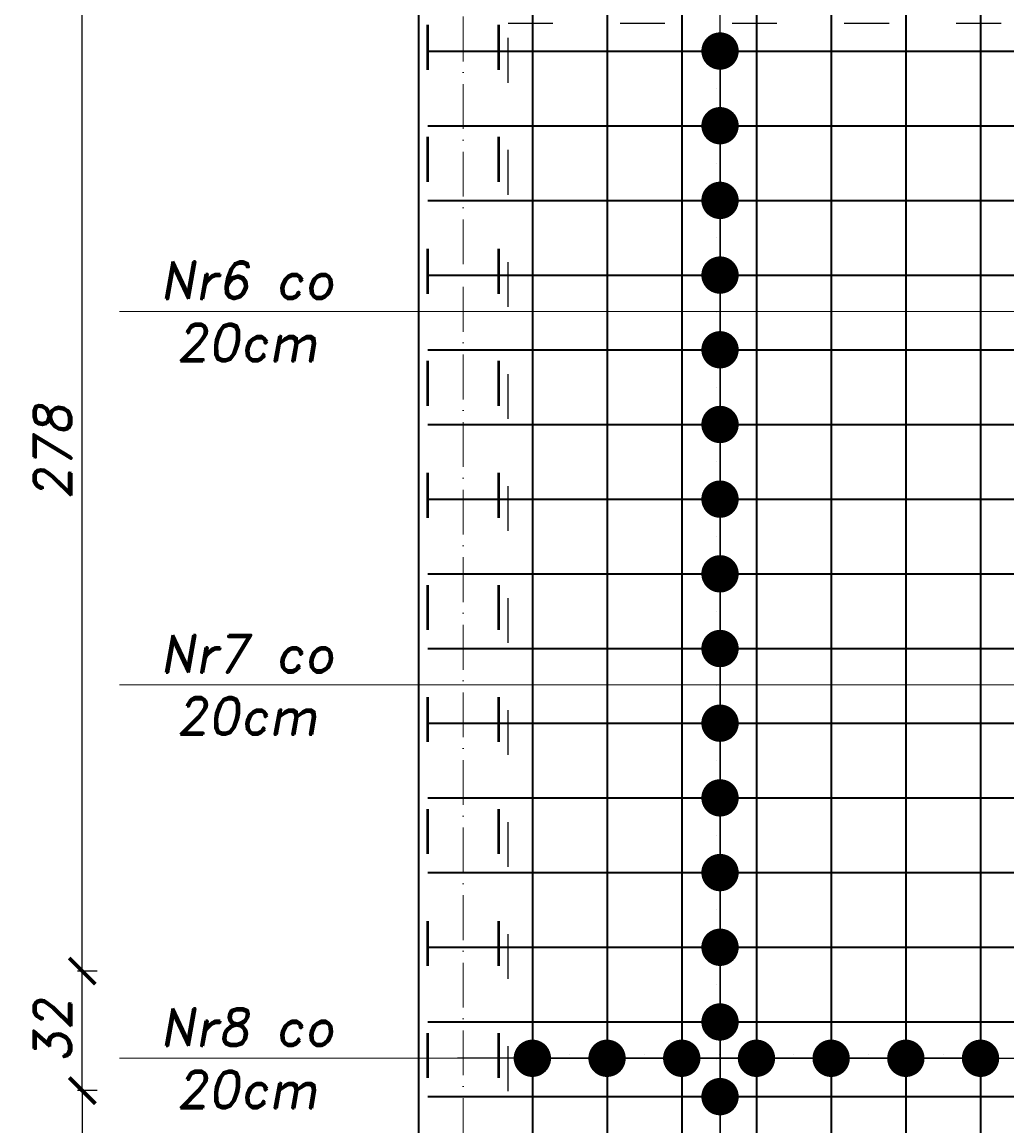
# Model space of a CAD drawing. Header units: millimetres. Extents: x 300938 to 312016, y 11971 to 20881.
# Tile 116 of 239: x 306532 to 306796, y 17192 to 17487. Entities that reach past the tile are written whole.
import ezdxf

# ---------------------------------------------------------------- set-up
doc = ezdxf.new("R2010")
doc.units = ezdxf.units.MM
doc.linetypes.add('ACAD_ISO03W100', pattern=[30, 12, -18])
doc.linetypes.add('ACAD_ISO10W100', pattern=[18, 12, -3, 0, -3])
for name, color, linetype, lineweight in [('konstrukcja', 3, 'Continuous', 35), ('konstrukcja wymiary', 1, 'Continuous', 13), ('opisy', 2, 'Continuous', 18), ('osie', 5, 'ACAD_ISO10W100', 13), ('zbrojenie', 4, 'Continuous', 50), ('zbrojenie płyty', 141, 'Continuous', 35)]:
    doc.layers.add(name, color=color, linetype=linetype, lineweight=lineweight)
doc.layers.add('przerywane', color=6, linetype='ACAD_ISO03W100')
doc.styles.add('KONSTRUKCJA', font='romand.shx', dxfattribs={"oblique": 10})
doc.styles.get("Standard").update_dxf_attribs({"font": 'romand.shx', "oblique": 10})
doc.dimstyles.new('150', dxfattribs={"dimtxt": 10, "dimasz": 7, "dimexe": 1.25, "dimexo": 0.625, "dimgap": 3, "dimtad": 1, "dimdec": 0, "dimrnd": 0.5, "dimtxsty": 'KONSTRUKCJA', "dimblk": 'ARCHTICK', "dimcen": 2.5, "dimadec": 0, "dimazin": 0, "dimtfac": 1, "dimtdec": 0, "dimtix": 1, "dimtmove": 0, "dimatfit": 3, "dimfxl": 4, "dimfxlon": 1, "dimarcsym": 0})
doc.dimstyles.new('kropki', dxfattribs={"dimtxt": 0.001, "dimasz": 10, "dimexe": 1.25, "dimexo": 0.625, "dimgap": 1, "dimtad": 1, "dimtxsty": 'Standard', "dimblk": 'DOT', "dimcen": 2.5, "dimadec": 0, "dimazin": 0, "dimtfac": 1, "dimtmove": 0, "dimatfit": 3, "dimfxl": 1, "dimfxlon": 1, "dimarcsym": 0})

# ---------------------------------------------------------------- blocks, each defined once
blk = doc.blocks.new('_ArchTick')
at = {"color": 0, "linetype": 'ByBlock', "lineweight": 13, "const_width": 0.15}
blk.add_lwpolyline([(-0.5, -0.5), (0.5, 0.5)], dxfattribs=at)
blk = doc.blocks.new('*D1275')
at = {"layer": 'Defpoints', "color": 0, "transparency": 16777216}
for p in [(307580.44, 17201.32), (306548.44, 16613.22), (306662.44, 16613.22)]:
    blk.add_point(p, dxfattribs=at)
at = {"layer": 'konstrukcja wymiary', "color": 0, "lineweight": -2, "transparency": 16777216}
for p, q in [((306552.44, 17201.32), (306547.19, 17201.32)), ((306548.44, 17201.32), (306548.44, 16613.22)), ((306552.44, 16613.22), (306547.19, 16613.22))]:
    blk.add_line(p, q, dxfattribs=at)
at = {"layer": 'konstrukcja wymiary', "color": 0, "lineweight": -2, "transparency": 16777216, "xscale": 7, "yscale": 7, "zscale": 7}
for p, rotation in [((306548.44, 17201.32), 90), ((306548.44, 16613.22), 270)]:
    blk.add_blockref('_ArchTick', p, dxfattribs=dict(at, rotation=rotation))
at = {"layer": 'konstrukcja wymiary', "color": 0, "transparency": 16777216, "insert": (306540.44, 16907.27), "char_height": 10, "attachment_point": 5, "rotation": 90, "style": 'KONSTRUKCJA'}
blk.add_mtext('588', dxfattribs=at)
blk = doc.blocks.new('*D1278')
at = {"layer": 'Defpoints', "color": 0, "transparency": 16777216}
for p in [(306638.44, 17499.22), (306518.44, 16919.22), (306638.44, 16919.22)]:
    blk.add_point(p, dxfattribs=at)
at = {"layer": 'konstrukcja wymiary', "color": 0, "lineweight": -2, "transparency": 16777216}
for p, q in [((306522.44, 17499.22), (306517.19, 17499.22)), ((306518.44, 17499.22), (306518.44, 16919.22)), ((306522.44, 16919.22), (306517.19, 16919.22))]:
    blk.add_line(p, q, dxfattribs=at)
at = {"layer": 'konstrukcja wymiary', "color": 0, "lineweight": -2, "transparency": 16777216, "xscale": 7, "yscale": 7, "zscale": 7}
for p, rotation in [((306518.44, 17499.22), 90), ((306518.44, 16919.22), 270)]:
    blk.add_blockref('_ArchTick', p, dxfattribs=dict(at, rotation=rotation))
at = {"layer": 'konstrukcja wymiary', "color": 0, "transparency": 16777216, "insert": (306510.44, 17209.22), "char_height": 10, "attachment_point": 5, "rotation": 90, "style": 'KONSTRUKCJA'}
blk.add_mtext('580', dxfattribs=at)
blk = doc.blocks.new('*D1281')
at = {"layer": 'Defpoints', "color": 0, "transparency": 16777216}
for p in [(306488.44, 17511.22), (306638.44, 17511.22), (306638.44, 16272.22)]:
    blk.add_point(p, dxfattribs=at)
at = {"layer": 'konstrukcja wymiary', "color": 0, "lineweight": -2, "transparency": 16777216}
for p, q in [((306492.44, 17511.22), (306487.19, 17511.22)), ((306488.44, 16272.22), (306488.44, 17511.22)), ((306492.44, 16272.22), (306487.19, 16272.22))]:
    blk.add_line(p, q, dxfattribs=at)
at = {"layer": 'konstrukcja wymiary', "color": 0, "lineweight": -2, "transparency": 16777216, "xscale": 7, "yscale": 7, "zscale": 7}
for p, rotation in [((306488.44, 17511.22), 90), ((306488.44, 16272.22), 270)]:
    blk.add_blockref('_ArchTick', p, dxfattribs=dict(at, rotation=rotation))
at = {"layer": 'konstrukcja wymiary', "color": 0, "transparency": 16777216, "insert": (306480.44, 16891.72), "char_height": 10, "attachment_point": 5, "rotation": 90, "style": 'KONSTRUKCJA'}
blk.add_mtext('1239', dxfattribs=at)
blk = doc.blocks.new('*D1282')
at = {"layer": 'Defpoints', "color": 0, "transparency": 16777216}
for p in [(306662.44, 17601.22), (306638.44, 17511.22), (306662.44, 16573.22)]:
    blk.add_point(p, dxfattribs=at)
at = {"layer": 'konstrukcja wymiary', "color": 0, "lineweight": -2, "transparency": 16777216}
for p, q in [((306638.44, 17601.22), (306631.44, 17601.22)), ((306638.44, 17597.22), (306638.44, 17602.47)), ((306638.44, 17601.22), (306662.44, 17601.22)), ((306662.44, 17597.22), (306662.44, 17602.47)), ((306662.44, 17601.22), (306669.44, 17601.22))]:
    blk.add_line(p, q, dxfattribs=at)
at = {"layer": 'konstrukcja wymiary', "color": 0, "lineweight": -2, "transparency": 16777216, "xscale": 7, "yscale": 7, "zscale": 7}
blk.add_blockref('_ArchTick', (306638.44, 17601.22), dxfattribs=at)
at = {"layer": 'konstrukcja wymiary', "color": 0, "lineweight": -2, "transparency": 16777216, "xscale": 7, "yscale": 7, "zscale": 7, "rotation": 180}
blk.add_blockref('_ArchTick', (306662.44, 17601.22), dxfattribs=at)
at = {"layer": 'konstrukcja wymiary', "color": 0, "transparency": 16777216, "insert": (306650.44, 17609.22), "char_height": 10, "attachment_point": 5, "style": 'KONSTRUKCJA'}
blk.add_mtext('24', dxfattribs=at)
blk = doc.blocks.new('*D1283')
at = {"layer": 'Defpoints', "color": 0, "transparency": 16777216}
for p in [(306826.44, 17601.22), (306826.44, 16613.22), (306662.44, 16573.22)]:
    blk.add_point(p, dxfattribs=at)
at = {"layer": 'konstrukcja wymiary', "color": 0, "lineweight": -2, "transparency": 16777216}
for p, q in [((306662.44, 17597.22), (306662.44, 17602.47)), ((306662.44, 17601.22), (306826.44, 17601.22)), ((306826.44, 17597.22), (306826.44, 17602.47))]:
    blk.add_line(p, q, dxfattribs=at)
at = {"layer": 'konstrukcja wymiary', "color": 0, "lineweight": -2, "transparency": 16777216, "xscale": 7, "yscale": 7, "zscale": 7, "rotation": 180}
blk.add_blockref('_ArchTick', (306662.44, 17601.22), dxfattribs=at)
at = {"layer": 'konstrukcja wymiary', "color": 0, "lineweight": -2, "transparency": 16777216, "xscale": 7, "yscale": 7, "zscale": 7}
blk.add_blockref('_ArchTick', (306826.44, 17601.22), dxfattribs=at)
at = {"layer": 'konstrukcja wymiary', "color": 0, "transparency": 16777216, "insert": (306744.44, 17609.22), "char_height": 10, "attachment_point": 5, "style": 'KONSTRUKCJA'}
blk.add_mtext('164', dxfattribs=at)
blk = doc.blocks.new('_Dot')
at = {"color": 0, "linetype": 'ByBlock', "lineweight": -2}
blk.add_line((-0.5, 0), (-1, 0), dxfattribs=at)
at = {"color": 0, "linetype": 'ByBlock', "const_width": 0.5}
blk.add_lwpolyline([(-0.25, 0, 1), (0.25, 0, 1)], format="xyb", close=True, dxfattribs=at)
blk = doc.blocks.new('*D1328')
at = {"layer": 'Defpoints', "color": 0, "transparency": 16777216}
for p in [(306708.94, 17479.72), (306708.94, 17459.72), (306719.19, 17459.72)]:
    blk.add_point(p, dxfattribs=at)
at = {"layer": 'konstrukcja wymiary', "color": 0, "lineweight": -2, "transparency": 16777216}
for p, q in [((306719.19, 17489.72), (306719.19, 17499.72)), ((306718.19, 17479.72), (306720.44, 17479.72)), ((306719.19, 17479.72), (306719.19, 17459.72)), ((306718.19, 17459.72), (306720.44, 17459.72)), ((306719.19, 17449.72), (306719.19, 17439.72))]:
    blk.add_line(p, q, dxfattribs=at)
at = {"layer": 'konstrukcja wymiary', "color": 0, "lineweight": -2, "transparency": 16777216, "xscale": 10, "yscale": 10, "zscale": 10}
for p, rotation in [((306719.19, 17479.72), 270), ((306719.19, 17459.72), 90)]:
    blk.add_blockref('_Dot', p, dxfattribs=dict(at, rotation=rotation))
at = {"layer": 'konstrukcja wymiary', "color": 0, "transparency": 16777216, "insert": (306718.19, 17469.72), "char_height": 0.001, "attachment_point": 5, "rotation": 90}
blk.add_mtext('20', dxfattribs=at)
blk = doc.blocks.new('*D1329')
at = {"layer": 'Defpoints', "color": 0, "transparency": 16777216}
for p in [(306708.94, 17459.72), (306708.94, 17439.72), (306719.19, 17439.72)]:
    blk.add_point(p, dxfattribs=at)
at = {"layer": 'konstrukcja wymiary', "color": 0, "lineweight": -2, "transparency": 16777216}
for p, q in [((306719.19, 17469.72), (306719.19, 17479.72)), ((306718.19, 17459.72), (306720.44, 17459.72)), ((306719.19, 17459.72), (306719.19, 17439.72)), ((306718.19, 17439.72), (306720.44, 17439.72)), ((306719.19, 17429.72), (306719.19, 17419.72))]:
    blk.add_line(p, q, dxfattribs=at)
at = {"layer": 'konstrukcja wymiary', "color": 0, "lineweight": -2, "transparency": 16777216, "xscale": 10, "yscale": 10, "zscale": 10}
for p, rotation in [((306719.19, 17459.72), 270), ((306719.19, 17439.72), 90)]:
    blk.add_blockref('_Dot', p, dxfattribs=dict(at, rotation=rotation))
at = {"layer": 'konstrukcja wymiary', "color": 0, "transparency": 16777216, "insert": (306718.19, 17449.72), "char_height": 0.001, "attachment_point": 5, "rotation": 90}
blk.add_mtext('20', dxfattribs=at)
blk = doc.blocks.new('*D1330')
at = {"layer": 'Defpoints', "color": 0, "transparency": 16777216}
for p in [(306708.94, 17439.72), (306708.94, 17419.72), (306719.19, 17419.72)]:
    blk.add_point(p, dxfattribs=at)
at = {"layer": 'konstrukcja wymiary', "color": 0, "lineweight": -2, "transparency": 16777216}
for p, q in [((306719.19, 17449.72), (306719.19, 17459.72)), ((306718.19, 17439.72), (306720.44, 17439.72)), ((306719.19, 17439.72), (306719.19, 17419.72)), ((306718.19, 17419.72), (306720.44, 17419.72)), ((306719.19, 17409.72), (306719.19, 17399.72))]:
    blk.add_line(p, q, dxfattribs=at)
at = {"layer": 'konstrukcja wymiary', "color": 0, "lineweight": -2, "transparency": 16777216, "xscale": 10, "yscale": 10, "zscale": 10}
for p, rotation in [((306719.19, 17439.72), 270), ((306719.19, 17419.72), 90)]:
    blk.add_blockref('_Dot', p, dxfattribs=dict(at, rotation=rotation))
at = {"layer": 'konstrukcja wymiary', "color": 0, "transparency": 16777216, "insert": (306718.19, 17429.72), "char_height": 0.001, "attachment_point": 5, "rotation": 90}
blk.add_mtext('20', dxfattribs=at)
blk = doc.blocks.new('*D1331')
at = {"layer": 'Defpoints', "color": 0, "transparency": 16777216}
for p in [(306708.94, 17419.72), (306708.94, 17399.72), (306719.19, 17399.72)]:
    blk.add_point(p, dxfattribs=at)
at = {"layer": 'konstrukcja wymiary', "color": 0, "lineweight": -2, "transparency": 16777216}
for p, q in [((306719.19, 17429.72), (306719.19, 17439.72)), ((306718.19, 17419.72), (306720.44, 17419.72)), ((306719.19, 17419.72), (306719.19, 17399.72)), ((306718.19, 17399.72), (306720.44, 17399.72)), ((306719.19, 17389.72), (306719.19, 17379.72))]:
    blk.add_line(p, q, dxfattribs=at)
at = {"layer": 'konstrukcja wymiary', "color": 0, "lineweight": -2, "transparency": 16777216, "xscale": 10, "yscale": 10, "zscale": 10}
for p, rotation in [((306719.19, 17419.72), 270), ((306719.19, 17399.72), 90)]:
    blk.add_blockref('_Dot', p, dxfattribs=dict(at, rotation=rotation))
at = {"layer": 'konstrukcja wymiary', "color": 0, "transparency": 16777216, "insert": (306718.19, 17409.72), "char_height": 0.001, "attachment_point": 5, "rotation": 90}
blk.add_mtext('20', dxfattribs=at)
blk = doc.blocks.new('*D1332')
at = {"layer": 'Defpoints', "color": 0, "transparency": 16777216}
for p in [(306708.94, 17399.72), (306708.94, 17379.72), (306719.19, 17379.72)]:
    blk.add_point(p, dxfattribs=at)
at = {"layer": 'konstrukcja wymiary', "color": 0, "lineweight": -2, "transparency": 16777216}
for p, q in [((306719.19, 17409.72), (306719.19, 17419.72)), ((306718.19, 17399.72), (306720.44, 17399.72)), ((306719.19, 17399.72), (306719.19, 17379.72)), ((306718.19, 17379.72), (306720.44, 17379.72)), ((306719.19, 17369.72), (306719.19, 17359.72))]:
    blk.add_line(p, q, dxfattribs=at)
at = {"layer": 'konstrukcja wymiary', "color": 0, "lineweight": -2, "transparency": 16777216, "xscale": 10, "yscale": 10, "zscale": 10}
for p, rotation in [((306719.19, 17399.72), 270), ((306719.19, 17379.72), 90)]:
    blk.add_blockref('_Dot', p, dxfattribs=dict(at, rotation=rotation))
at = {"layer": 'konstrukcja wymiary', "color": 0, "transparency": 16777216, "insert": (306718.19, 17389.72), "char_height": 0.001, "attachment_point": 5, "rotation": 90}
blk.add_mtext('20', dxfattribs=at)
blk = doc.blocks.new('*D1333')
at = {"layer": 'Defpoints', "color": 0, "transparency": 16777216}
for p in [(306708.94, 17379.72), (306708.94, 17359.72), (306719.19, 17359.72)]:
    blk.add_point(p, dxfattribs=at)
at = {"layer": 'konstrukcja wymiary', "color": 0, "lineweight": -2, "transparency": 16777216}
for p, q in [((306719.19, 17389.72), (306719.19, 17399.72)), ((306718.19, 17379.72), (306720.44, 17379.72)), ((306719.19, 17379.72), (306719.19, 17359.72)), ((306718.19, 17359.72), (306720.44, 17359.72)), ((306719.19, 17349.72), (306719.19, 17339.72))]:
    blk.add_line(p, q, dxfattribs=at)
at = {"layer": 'konstrukcja wymiary', "color": 0, "lineweight": -2, "transparency": 16777216, "xscale": 10, "yscale": 10, "zscale": 10}
for p, rotation in [((306719.19, 17379.72), 270), ((306719.19, 17359.72), 90)]:
    blk.add_blockref('_Dot', p, dxfattribs=dict(at, rotation=rotation))
at = {"layer": 'konstrukcja wymiary', "color": 0, "transparency": 16777216, "insert": (306718.19, 17369.72), "char_height": 0.001, "attachment_point": 5, "rotation": 90}
blk.add_mtext('20', dxfattribs=at)
blk = doc.blocks.new('*D1334')
at = {"layer": 'Defpoints', "color": 0, "transparency": 16777216}
for p in [(306708.94, 17359.72), (306708.94, 17339.72), (306719.19, 17339.72)]:
    blk.add_point(p, dxfattribs=at)
at = {"layer": 'konstrukcja wymiary', "color": 0, "lineweight": -2, "transparency": 16777216}
for p, q in [((306719.19, 17369.72), (306719.19, 17379.72)), ((306718.19, 17359.72), (306720.44, 17359.72)), ((306719.19, 17359.72), (306719.19, 17339.72)), ((306718.19, 17339.72), (306720.44, 17339.72)), ((306719.19, 17329.72), (306719.19, 17319.72))]:
    blk.add_line(p, q, dxfattribs=at)
at = {"layer": 'konstrukcja wymiary', "color": 0, "lineweight": -2, "transparency": 16777216, "xscale": 10, "yscale": 10, "zscale": 10}
for p, rotation in [((306719.19, 17359.72), 270), ((306719.19, 17339.72), 90)]:
    blk.add_blockref('_Dot', p, dxfattribs=dict(at, rotation=rotation))
at = {"layer": 'konstrukcja wymiary', "color": 0, "transparency": 16777216, "insert": (306718.19, 17349.72), "char_height": 0.001, "attachment_point": 5, "rotation": 90}
blk.add_mtext('20', dxfattribs=at)
blk = doc.blocks.new('*D1335')
at = {"layer": 'Defpoints', "color": 0, "transparency": 16777216}
for p in [(306708.94, 17339.72), (306708.94, 17319.72), (306719.19, 17319.72)]:
    blk.add_point(p, dxfattribs=at)
at = {"layer": 'konstrukcja wymiary', "color": 0, "lineweight": -2, "transparency": 16777216}
for p, q in [((306719.19, 17349.72), (306719.19, 17359.72)), ((306718.19, 17339.72), (306720.44, 17339.72)), ((306719.19, 17339.72), (306719.19, 17319.72)), ((306718.19, 17319.72), (306720.44, 17319.72)), ((306719.19, 17309.72), (306719.19, 17299.72))]:
    blk.add_line(p, q, dxfattribs=at)
at = {"layer": 'konstrukcja wymiary', "color": 0, "lineweight": -2, "transparency": 16777216, "xscale": 10, "yscale": 10, "zscale": 10}
for p, rotation in [((306719.19, 17339.72), 270), ((306719.19, 17319.72), 90)]:
    blk.add_blockref('_Dot', p, dxfattribs=dict(at, rotation=rotation))
at = {"layer": 'konstrukcja wymiary', "color": 0, "transparency": 16777216, "insert": (306718.19, 17329.72), "char_height": 0.001, "attachment_point": 5, "rotation": 90}
blk.add_mtext('20', dxfattribs=at)
blk = doc.blocks.new('*D1336')
at = {"layer": 'Defpoints', "color": 0, "transparency": 16777216}
for p in [(306708.94, 17319.72), (306708.94, 17299.72), (306719.19, 17299.72)]:
    blk.add_point(p, dxfattribs=at)
at = {"layer": 'konstrukcja wymiary', "color": 0, "lineweight": -2, "transparency": 16777216}
for p, q in [((306719.19, 17329.72), (306719.19, 17339.72)), ((306718.19, 17319.72), (306720.44, 17319.72)), ((306719.19, 17319.72), (306719.19, 17299.72)), ((306718.19, 17299.72), (306720.44, 17299.72)), ((306719.19, 17289.72), (306719.19, 17279.72))]:
    blk.add_line(p, q, dxfattribs=at)
at = {"layer": 'konstrukcja wymiary', "color": 0, "lineweight": -2, "transparency": 16777216, "xscale": 10, "yscale": 10, "zscale": 10}
for p, rotation in [((306719.19, 17319.72), 270), ((306719.19, 17299.72), 90)]:
    blk.add_blockref('_Dot', p, dxfattribs=dict(at, rotation=rotation))
at = {"layer": 'konstrukcja wymiary', "color": 0, "transparency": 16777216, "insert": (306718.19, 17309.72), "char_height": 0.001, "attachment_point": 5, "rotation": 90}
blk.add_mtext('20', dxfattribs=at)
blk = doc.blocks.new('*D1337')
at = {"layer": 'Defpoints', "color": 0, "transparency": 16777216}
for p in [(306708.94, 17299.72), (306708.94, 17279.72), (306719.19, 17279.72)]:
    blk.add_point(p, dxfattribs=at)
at = {"layer": 'konstrukcja wymiary', "color": 0, "lineweight": -2, "transparency": 16777216}
for p, q in [((306719.19, 17309.72), (306719.19, 17319.72)), ((306718.19, 17299.72), (306720.44, 17299.72)), ((306719.19, 17299.72), (306719.19, 17279.72)), ((306718.19, 17279.72), (306720.44, 17279.72)), ((306719.19, 17269.72), (306719.19, 17259.72))]:
    blk.add_line(p, q, dxfattribs=at)
at = {"layer": 'konstrukcja wymiary', "color": 0, "lineweight": -2, "transparency": 16777216, "xscale": 10, "yscale": 10, "zscale": 10}
for p, rotation in [((306719.19, 17299.72), 270), ((306719.19, 17279.72), 90)]:
    blk.add_blockref('_Dot', p, dxfattribs=dict(at, rotation=rotation))
at = {"layer": 'konstrukcja wymiary', "color": 0, "transparency": 16777216, "insert": (306718.19, 17289.72), "char_height": 0.001, "attachment_point": 5, "rotation": 90}
blk.add_mtext('20', dxfattribs=at)
blk = doc.blocks.new('*D1338')
at = {"layer": 'Defpoints', "color": 0, "transparency": 16777216}
for p in [(306708.94, 17279.72), (306708.94, 17259.72), (306719.19, 17259.72)]:
    blk.add_point(p, dxfattribs=at)
at = {"layer": 'konstrukcja wymiary', "color": 0, "lineweight": -2, "transparency": 16777216}
for p, q in [((306719.19, 17289.72), (306719.19, 17299.72)), ((306718.19, 17279.72), (306720.44, 17279.72)), ((306719.19, 17279.72), (306719.19, 17259.72)), ((306718.19, 17259.72), (306720.44, 17259.72)), ((306719.19, 17249.72), (306719.19, 17239.72))]:
    blk.add_line(p, q, dxfattribs=at)
at = {"layer": 'konstrukcja wymiary', "color": 0, "lineweight": -2, "transparency": 16777216, "xscale": 10, "yscale": 10, "zscale": 10}
for p, rotation in [((306719.19, 17279.72), 270), ((306719.19, 17259.72), 90)]:
    blk.add_blockref('_Dot', p, dxfattribs=dict(at, rotation=rotation))
at = {"layer": 'konstrukcja wymiary', "color": 0, "transparency": 16777216, "insert": (306718.19, 17269.72), "char_height": 0.001, "attachment_point": 5, "rotation": 90}
blk.add_mtext('20', dxfattribs=at)
blk = doc.blocks.new('*D1339')
at = {"layer": 'Defpoints', "color": 0, "transparency": 16777216}
for p in [(306708.94, 17259.72), (306708.94, 17239.72), (306719.19, 17239.72)]:
    blk.add_point(p, dxfattribs=at)
at = {"layer": 'konstrukcja wymiary', "color": 0, "lineweight": -2, "transparency": 16777216}
for p, q in [((306719.19, 17269.72), (306719.19, 17279.72)), ((306718.19, 17259.72), (306720.44, 17259.72)), ((306719.19, 17259.72), (306719.19, 17239.72)), ((306718.19, 17239.72), (306720.44, 17239.72)), ((306719.19, 17229.72), (306719.19, 17219.72))]:
    blk.add_line(p, q, dxfattribs=at)
at = {"layer": 'konstrukcja wymiary', "color": 0, "lineweight": -2, "transparency": 16777216, "xscale": 10, "yscale": 10, "zscale": 10}
for p, rotation in [((306719.19, 17259.72), 270), ((306719.19, 17239.72), 90)]:
    blk.add_blockref('_Dot', p, dxfattribs=dict(at, rotation=rotation))
at = {"layer": 'konstrukcja wymiary', "color": 0, "transparency": 16777216, "insert": (306718.19, 17249.72), "char_height": 0.001, "attachment_point": 5, "rotation": 90}
blk.add_mtext('20', dxfattribs=at)
blk = doc.blocks.new('*D1340')
at = {"layer": 'Defpoints', "color": 0, "transparency": 16777216}
for p in [(306708.94, 17239.72), (306708.94, 17219.72), (306719.19, 17219.72)]:
    blk.add_point(p, dxfattribs=at)
at = {"layer": 'konstrukcja wymiary', "color": 0, "lineweight": -2, "transparency": 16777216}
for p, q in [((306719.19, 17249.72), (306719.19, 17259.72)), ((306718.19, 17239.72), (306720.44, 17239.72)), ((306719.19, 17239.72), (306719.19, 17219.72)), ((306718.19, 17219.72), (306720.44, 17219.72)), ((306719.19, 17209.72), (306719.19, 17199.72))]:
    blk.add_line(p, q, dxfattribs=at)
at = {"layer": 'konstrukcja wymiary', "color": 0, "lineweight": -2, "transparency": 16777216, "xscale": 10, "yscale": 10, "zscale": 10}
for p, rotation in [((306719.19, 17239.72), 270), ((306719.19, 17219.72), 90)]:
    blk.add_blockref('_Dot', p, dxfattribs=dict(at, rotation=rotation))
at = {"layer": 'konstrukcja wymiary', "color": 0, "transparency": 16777216, "insert": (306718.19, 17229.72), "char_height": 0.001, "attachment_point": 5, "rotation": 90}
blk.add_mtext('20', dxfattribs=at)
blk = doc.blocks.new('*D1341')
at = {"layer": 'Defpoints', "color": 0, "transparency": 16777216}
for p in [(306708.94, 17219.72), (306708.94, 17199.72), (306719.19, 17199.72)]:
    blk.add_point(p, dxfattribs=at)
at = {"layer": 'konstrukcja wymiary', "color": 0, "lineweight": -2, "transparency": 16777216}
for p, q in [((306719.19, 17229.72), (306719.19, 17239.72)), ((306718.19, 17219.72), (306720.44, 17219.72)), ((306719.19, 17219.72), (306719.19, 17199.72)), ((306718.19, 17199.72), (306720.44, 17199.72)), ((306719.19, 17189.72), (306719.19, 17179.72))]:
    blk.add_line(p, q, dxfattribs=at)
at = {"layer": 'konstrukcja wymiary', "color": 0, "lineweight": -2, "transparency": 16777216, "xscale": 10, "yscale": 10, "zscale": 10}
for p, rotation in [((306719.19, 17219.72), 270), ((306719.19, 17199.72), 90)]:
    blk.add_blockref('_Dot', p, dxfattribs=dict(at, rotation=rotation))
at = {"layer": 'konstrukcja wymiary', "color": 0, "transparency": 16777216, "insert": (306718.19, 17209.72), "char_height": 0.001, "attachment_point": 5, "rotation": 90}
blk.add_mtext('20', dxfattribs=at)
blk = doc.blocks.new('*D1342')
at = {"layer": 'Defpoints', "color": 0, "transparency": 16777216}
for p in [(306708.94, 17199.72), (306708.94, 17179.72), (306719.19, 17179.72)]:
    blk.add_point(p, dxfattribs=at)
at = {"layer": 'konstrukcja wymiary', "color": 0, "lineweight": -2, "transparency": 16777216}
for p, q in [((306719.19, 17209.72), (306719.19, 17219.72)), ((306718.19, 17199.72), (306720.44, 17199.72)), ((306719.19, 17199.72), (306719.19, 17179.72)), ((306718.19, 17179.72), (306720.44, 17179.72)), ((306719.19, 17169.72), (306719.19, 17159.72))]:
    blk.add_line(p, q, dxfattribs=at)
at = {"layer": 'konstrukcja wymiary', "color": 0, "lineweight": -2, "transparency": 16777216, "xscale": 10, "yscale": 10, "zscale": 10}
for p, rotation in [((306719.19, 17199.72), 270), ((306719.19, 17179.72), 90)]:
    blk.add_blockref('_Dot', p, dxfattribs=dict(at, rotation=rotation))
at = {"layer": 'konstrukcja wymiary', "color": 0, "transparency": 16777216, "insert": (306718.19, 17189.72), "char_height": 0.001, "attachment_point": 5, "rotation": 90}
blk.add_mtext('20', dxfattribs=at)
blk = doc.blocks.new('*D1343')
at = {"layer": 'Defpoints', "color": 0, "transparency": 16777216}
for p in [(306708.94, 17179.72), (306708.94, 17159.72), (306719.19, 17159.72)]:
    blk.add_point(p, dxfattribs=at)
at = {"layer": 'konstrukcja wymiary', "color": 0, "lineweight": -2, "transparency": 16777216}
for p, q in [((306719.19, 17189.72), (306719.19, 17199.72)), ((306718.19, 17179.72), (306720.44, 17179.72)), ((306719.19, 17179.72), (306719.19, 17159.72)), ((306718.19, 17159.72), (306720.44, 17159.72)), ((306719.19, 17149.72), (306719.19, 17139.72))]:
    blk.add_line(p, q, dxfattribs=at)
at = {"layer": 'konstrukcja wymiary', "color": 0, "lineweight": -2, "transparency": 16777216, "xscale": 10, "yscale": 10, "zscale": 10}
for p, rotation in [((306719.19, 17179.72), 270), ((306719.19, 17159.72), 90)]:
    blk.add_blockref('_Dot', p, dxfattribs=dict(at, rotation=rotation))
at = {"layer": 'konstrukcja wymiary', "color": 0, "transparency": 16777216, "insert": (306718.19, 17169.72), "char_height": 0.001, "attachment_point": 5, "rotation": 90}
blk.add_mtext('20', dxfattribs=at)
blk = doc.blocks.new('*D1495')
at = {"layer": 'Defpoints', "color": 0, "transparency": 16777216}
for p in [(306668.94, 17219.72), (306688.94, 17219.72), (306688.94, 17209.99)]:
    blk.add_point(p, dxfattribs=at)
at = {"layer": 'konstrukcja wymiary', "color": 0, "lineweight": -2, "transparency": 16777216}
for p, q in [((306658.94, 17209.99), (306648.94, 17209.99)), ((306668.94, 17210.99), (306668.94, 17208.74)), ((306668.94, 17209.99), (306688.94, 17209.99)), ((306688.94, 17210.99), (306688.94, 17208.74)), ((306698.94, 17209.99), (306708.94, 17209.99))]:
    blk.add_line(p, q, dxfattribs=at)
at = {"layer": 'konstrukcja wymiary', "color": 0, "lineweight": -2, "transparency": 16777216, "xscale": 10, "yscale": 10, "zscale": 10}
blk.add_blockref('_Dot', (306668.94, 17209.99), dxfattribs=at)
at = {"layer": 'konstrukcja wymiary', "color": 0, "lineweight": -2, "transparency": 16777216, "xscale": 10, "yscale": 10, "zscale": 10, "rotation": 180}
blk.add_blockref('_Dot', (306688.94, 17209.99), dxfattribs=at)
at = {"layer": 'konstrukcja wymiary', "color": 0, "transparency": 16777216, "insert": (306678.94, 17210.99), "char_height": 0.001, "attachment_point": 5}
blk.add_mtext('20', dxfattribs=at)
blk = doc.blocks.new('*D1496')
at = {"layer": 'Defpoints', "color": 0, "transparency": 16777216}
for p in [(306688.94, 17219.72), (306708.94, 17219.72), (306708.94, 17209.99)]:
    blk.add_point(p, dxfattribs=at)
at = {"layer": 'konstrukcja wymiary', "color": 0, "lineweight": -2, "transparency": 16777216}
for p, q in [((306678.94, 17209.99), (306668.94, 17209.99)), ((306688.94, 17210.99), (306688.94, 17208.74)), ((306688.94, 17209.99), (306708.94, 17209.99)), ((306708.94, 17210.99), (306708.94, 17208.74)), ((306718.94, 17209.99), (306728.94, 17209.99))]:
    blk.add_line(p, q, dxfattribs=at)
at = {"layer": 'konstrukcja wymiary', "color": 0, "lineweight": -2, "transparency": 16777216, "xscale": 10, "yscale": 10, "zscale": 10}
blk.add_blockref('_Dot', (306688.94, 17209.99), dxfattribs=at)
at = {"layer": 'konstrukcja wymiary', "color": 0, "lineweight": -2, "transparency": 16777216, "xscale": 10, "yscale": 10, "zscale": 10, "rotation": 180}
blk.add_blockref('_Dot', (306708.94, 17209.99), dxfattribs=at)
at = {"layer": 'konstrukcja wymiary', "color": 0, "transparency": 16777216, "insert": (306698.94, 17210.99), "char_height": 0.001, "attachment_point": 5}
blk.add_mtext('20', dxfattribs=at)
blk = doc.blocks.new('*D1497')
at = {"layer": 'Defpoints', "color": 0, "transparency": 16777216}
for p in [(306708.94, 17219.72), (306728.94, 17219.72), (306728.94, 17209.99)]:
    blk.add_point(p, dxfattribs=at)
at = {"layer": 'konstrukcja wymiary', "color": 0, "lineweight": -2, "transparency": 16777216}
for p, q in [((306698.94, 17209.99), (306688.94, 17209.99)), ((306708.94, 17210.99), (306708.94, 17208.74)), ((306708.94, 17209.99), (306728.94, 17209.99)), ((306728.94, 17210.99), (306728.94, 17208.74)), ((306738.94, 17209.99), (306748.94, 17209.99))]:
    blk.add_line(p, q, dxfattribs=at)
at = {"layer": 'konstrukcja wymiary', "color": 0, "lineweight": -2, "transparency": 16777216, "xscale": 10, "yscale": 10, "zscale": 10}
blk.add_blockref('_Dot', (306708.94, 17209.99), dxfattribs=at)
at = {"layer": 'konstrukcja wymiary', "color": 0, "lineweight": -2, "transparency": 16777216, "xscale": 10, "yscale": 10, "zscale": 10, "rotation": 180}
blk.add_blockref('_Dot', (306728.94, 17209.99), dxfattribs=at)
at = {"layer": 'konstrukcja wymiary', "color": 0, "transparency": 16777216, "insert": (306718.94, 17210.99), "char_height": 0.001, "attachment_point": 5}
blk.add_mtext('20', dxfattribs=at)
blk = doc.blocks.new('*D1498')
at = {"layer": 'Defpoints', "color": 0, "transparency": 16777216}
for p in [(306728.94, 17219.72), (306748.94, 17219.72), (306748.94, 17209.99)]:
    blk.add_point(p, dxfattribs=at)
at = {"layer": 'konstrukcja wymiary', "color": 0, "lineweight": -2, "transparency": 16777216}
for p, q in [((306718.94, 17209.99), (306708.94, 17209.99)), ((306728.94, 17210.99), (306728.94, 17208.74)), ((306728.94, 17209.99), (306748.94, 17209.99)), ((306748.94, 17210.99), (306748.94, 17208.74)), ((306758.94, 17209.99), (306768.94, 17209.99))]:
    blk.add_line(p, q, dxfattribs=at)
at = {"layer": 'konstrukcja wymiary', "color": 0, "lineweight": -2, "transparency": 16777216, "xscale": 10, "yscale": 10, "zscale": 10}
blk.add_blockref('_Dot', (306728.94, 17209.99), dxfattribs=at)
at = {"layer": 'konstrukcja wymiary', "color": 0, "lineweight": -2, "transparency": 16777216, "xscale": 10, "yscale": 10, "zscale": 10, "rotation": 180}
blk.add_blockref('_Dot', (306748.94, 17209.99), dxfattribs=at)
at = {"layer": 'konstrukcja wymiary', "color": 0, "transparency": 16777216, "insert": (306738.94, 17210.99), "char_height": 0.001, "attachment_point": 5}
blk.add_mtext('20', dxfattribs=at)
blk = doc.blocks.new('*D1499')
at = {"layer": 'Defpoints', "color": 0, "transparency": 16777216}
for p in [(306748.94, 17219.72), (306768.94, 17219.72), (306768.94, 17209.99)]:
    blk.add_point(p, dxfattribs=at)
at = {"layer": 'konstrukcja wymiary', "color": 0, "lineweight": -2, "transparency": 16777216}
for p, q in [((306738.94, 17209.99), (306728.94, 17209.99)), ((306748.94, 17210.99), (306748.94, 17208.74)), ((306748.94, 17209.99), (306768.94, 17209.99)), ((306768.94, 17210.99), (306768.94, 17208.74)), ((306778.94, 17209.99), (306788.94, 17209.99))]:
    blk.add_line(p, q, dxfattribs=at)
at = {"layer": 'konstrukcja wymiary', "color": 0, "lineweight": -2, "transparency": 16777216, "xscale": 10, "yscale": 10, "zscale": 10}
blk.add_blockref('_Dot', (306748.94, 17209.99), dxfattribs=at)
at = {"layer": 'konstrukcja wymiary', "color": 0, "lineweight": -2, "transparency": 16777216, "xscale": 10, "yscale": 10, "zscale": 10, "rotation": 180}
blk.add_blockref('_Dot', (306768.94, 17209.99), dxfattribs=at)
at = {"layer": 'konstrukcja wymiary', "color": 0, "transparency": 16777216, "insert": (306758.94, 17210.99), "char_height": 0.001, "attachment_point": 5}
blk.add_mtext('20', dxfattribs=at)
blk = doc.blocks.new('*D1500')
at = {"layer": 'Defpoints', "color": 0, "transparency": 16777216}
for p in [(306768.94, 17219.72), (306788.94, 17219.72), (306788.94, 17209.99)]:
    blk.add_point(p, dxfattribs=at)
at = {"layer": 'konstrukcja wymiary', "color": 0, "lineweight": -2, "transparency": 16777216}
for p, q in [((306758.94, 17209.99), (306748.94, 17209.99)), ((306768.94, 17210.99), (306768.94, 17208.74)), ((306768.94, 17209.99), (306788.94, 17209.99)), ((306788.94, 17210.99), (306788.94, 17208.74)), ((306798.94, 17209.99), (306808.94, 17209.99))]:
    blk.add_line(p, q, dxfattribs=at)
at = {"layer": 'konstrukcja wymiary', "color": 0, "lineweight": -2, "transparency": 16777216, "xscale": 10, "yscale": 10, "zscale": 10}
blk.add_blockref('_Dot', (306768.94, 17209.99), dxfattribs=at)
at = {"layer": 'konstrukcja wymiary', "color": 0, "lineweight": -2, "transparency": 16777216, "xscale": 10, "yscale": 10, "zscale": 10, "rotation": 180}
blk.add_blockref('_Dot', (306788.94, 17209.99), dxfattribs=at)
at = {"layer": 'konstrukcja wymiary', "color": 0, "transparency": 16777216, "insert": (306778.94, 17210.99), "char_height": 0.001, "attachment_point": 5}
blk.add_mtext('20', dxfattribs=at)
blk = doc.blocks.new('*D1501')
at = {"layer": 'Defpoints', "color": 0, "transparency": 16777216}
for p in [(306788.94, 17219.72), (306808.94, 17219.72), (306808.94, 17209.99)]:
    blk.add_point(p, dxfattribs=at)
at = {"layer": 'konstrukcja wymiary', "color": 0, "lineweight": -2, "transparency": 16777216}
for p, q in [((306778.94, 17209.99), (306768.94, 17209.99)), ((306788.94, 17210.99), (306788.94, 17208.74)), ((306788.94, 17209.99), (306808.94, 17209.99)), ((306808.94, 17210.99), (306808.94, 17208.74)), ((306818.94, 17209.99), (306828.94, 17209.99))]:
    blk.add_line(p, q, dxfattribs=at)
at = {"layer": 'konstrukcja wymiary', "color": 0, "lineweight": -2, "transparency": 16777216, "xscale": 10, "yscale": 10, "zscale": 10}
blk.add_blockref('_Dot', (306788.94, 17209.99), dxfattribs=at)
at = {"layer": 'konstrukcja wymiary', "color": 0, "lineweight": -2, "transparency": 16777216, "xscale": 10, "yscale": 10, "zscale": 10, "rotation": 180}
blk.add_blockref('_Dot', (306808.94, 17209.99), dxfattribs=at)
at = {"layer": 'konstrukcja wymiary', "color": 0, "transparency": 16777216, "insert": (306798.94, 17210.99), "char_height": 0.001, "attachment_point": 5}
blk.add_mtext('20', dxfattribs=at)
blk = doc.blocks.new('*D2047')
at = {"layer": 'Defpoints', "color": 0, "transparency": 16777216}
for p in [(306548.44, 17233.32), (307580.44, 17233.32), (307580.44, 17201.32)]:
    blk.add_point(p, dxfattribs=at)
at = {"layer": 'konstrukcja wymiary', "color": 0, "lineweight": -2, "transparency": 16777216}
for p, q in [((306552.44, 17233.32), (306547.19, 17233.32)), ((306548.44, 17201.32), (306548.44, 17233.32)), ((306552.44, 17201.32), (306547.19, 17201.32))]:
    blk.add_line(p, q, dxfattribs=at)
at = {"layer": 'konstrukcja wymiary', "color": 0, "lineweight": -2, "transparency": 16777216, "xscale": 7, "yscale": 7, "zscale": 7}
for p, rotation in [((306548.44, 17233.32), 90), ((306548.44, 17201.32), 270)]:
    blk.add_blockref('_ArchTick', p, dxfattribs=dict(at, rotation=rotation))
at = {"layer": 'konstrukcja wymiary', "color": 0, "transparency": 16777216, "insert": (306540.44, 17217.32), "char_height": 10, "attachment_point": 5, "rotation": 90, "style": 'KONSTRUKCJA'}
blk.add_mtext('32', dxfattribs=at)
blk = doc.blocks.new('*D2048')
at = {"layer": 'Defpoints', "color": 0, "transparency": 16777216}
for p in [(306548.44, 17511.22), (306638.44, 17511.22), (307580.44, 17233.32)]:
    blk.add_point(p, dxfattribs=at)
at = {"layer": 'konstrukcja wymiary', "color": 0, "lineweight": -2, "transparency": 16777216}
for p, q in [((306552.44, 17511.22), (306547.19, 17511.22)), ((306548.44, 17233.32), (306548.44, 17511.22)), ((306552.44, 17233.32), (306547.19, 17233.32))]:
    blk.add_line(p, q, dxfattribs=at)
at = {"layer": 'konstrukcja wymiary', "color": 0, "lineweight": -2, "transparency": 16777216, "xscale": 7, "yscale": 7, "zscale": 7}
for p, rotation in [((306548.44, 17511.22), 90), ((306548.44, 17233.32), 270)]:
    blk.add_blockref('_ArchTick', p, dxfattribs=dict(at, rotation=rotation))
at = {"layer": 'konstrukcja wymiary', "color": 0, "transparency": 16777216, "insert": (306540.44, 17372.27), "char_height": 10, "attachment_point": 5, "rotation": 90, "style": 'KONSTRUKCJA'}
blk.add_mtext('278', dxfattribs=at)

msp = doc.modelspace()

# ---------------------------------------------------------------- linework, layer by layer
at = {"layer": 'konstrukcja'}
msp.add_line((306638.44, 17511.224), (306638.44, 16272.224), dxfattribs=at)
at = {"layer": 'konstrukcja wymiary'}
for p, q in [((306878.94, 17409.991), (306558.396, 17409.991)), ((307298.94, 17309.991), (306558.396, 17309.991)), ((306678.94, 17209.991), (306558.396, 17209.991))]:
    msp.add_line(p, q, dxfattribs=at)
at = {"layer": 'osie'}
msp.add_line((306650.44, 17706.148), (306650.44, 16196.332), dxfattribs=at)
at = {"layer": 'przerywane'}
for p, q in [((306662.44, 16931.224), (306662.44, 17487.224)), ((306662.44, 17487.224), (307058.44, 17487.224))]:
    msp.add_line(p, q, dxfattribs=at)
at = {"layer": 'zbrojenie', "linetype": 'ACAD_ISO03W100'}
for p, q in [((306640.94, 16274.724), (306640.94, 17508.724)), ((306659.94, 16274.724), (306659.94, 17508.724))]:
    msp.add_line(p, q, dxfattribs=at)
at = {"layer": 'zbrojenie płyty'}
for p, q in [((306668.94, 17508.724), (306668.94, 16615.724)), ((306688.94, 17508.724), (306688.94, 16615.724)), ((306708.94, 17508.724), (306708.94, 16615.724)), ((306728.94, 17508.724), (306728.94, 16615.724)), ((306748.94, 17508.724), (306748.94, 16615.724)), ((306768.94, 17508.724), (306768.94, 16615.724)), ((306788.94, 17508.724), (306788.94, 16615.724)), ((306640.94, 17479.724), (307079.94, 17479.724)), ((306640.94, 17459.724), (307079.94, 17459.724)), ((306640.94, 17439.724), (307079.94, 17439.724)), ((306640.94, 17419.724), (307079.94, 17419.724)), ((306640.94, 17399.724), (307079.94, 17399.724)), ((306640.94, 17379.724), (307079.94, 17379.724)), ((306640.94, 17359.724), (307079.94, 17359.724)), ((306640.94, 17339.724), (307079.94, 17339.724)), ((306640.94, 17319.724), (307079.94, 17319.724)), ((306640.94, 17299.724), (307079.94, 17299.724)), ((306640.94, 17279.724), (307079.94, 17279.724)), ((306640.94, 17259.724), (307079.94, 17259.724)), ((306640.94, 17239.724), (307079.94, 17239.724)), ((306640.94, 17219.724), (307079.94, 17219.724)), ((306640.94, 17199.724), (307079.94, 17199.724))]:
    msp.add_line(p, q, dxfattribs=at)

# ---------------------------------------------------------------- texts
at = {"layer": 'opisy', "char_height": 10, "width": 231.49388, "attachment_point": 5}
for s, insert in [('Nr6 co\\P20cm', (306592.528, 17409.991)), ('Nr7 co\\P20cm', (306592.528, 17309.991)), ('Nr8 co\\P20cm', (306592.528, 17209.991))]:
    msp.add_mtext(s, dxfattribs=dict(at, insert=insert))

# ---------------------------------------------------------------- dimensions: what is measured, and where the dimension line sits
at = {"layer": 'konstrukcja wymiary'}
for base, p1, p2, dimstyle, picture, middle in [((306662.44, 17601.224), (306638.44, 17511.224), (306662.44, 16573.224), '150', '*D1282', (306650.44, 17609.224)), ((306688.94, 17209.991), (306668.94, 17219.724), (306688.94, 17219.724), 'kropki', '*D1495', (306678.94, 17210.992))]:
    dim = msp.add_linear_dim(base=base, p1=p1, p2=p2, dimstyle=dimstyle, dxfattribs=at)
    dim.commit()
    dim.dimension.update_dxf_attribs({"geometry": picture, "text_midpoint": middle})
for base, p1, p2, dimstyle, picture, middle in [((306826.44, 17601.224), (306662.44, 16573.224), (306826.44, 16613.224), '150', '*D1283', (306744.44, 17609.224)), ((306708.94, 17209.991), (306688.94, 17219.724), (306708.94, 17219.724), 'kropki', '*D1496', (306698.94, 17210.992)), ((306728.94, 17209.991), (306708.94, 17219.724), (306728.94, 17219.724), 'kropki', '*D1497', (306718.94, 17210.992)), ((306748.94, 17209.991), (306728.94, 17219.724), (306748.94, 17219.724), 'kropki', '*D1498', (306738.94, 17210.992)), ((306768.94, 17209.991), (306748.94, 17219.724), (306768.94, 17219.724), 'kropki', '*D1499', (306758.94, 17210.992)), ((306788.94, 17209.991), (306768.94, 17219.724), (306788.94, 17219.724), 'kropki', '*D1500', (306778.94, 17210.992)), ((306808.94, 17209.991), (306788.94, 17219.724), (306808.94, 17219.724), 'kropki', '*D1501', (306798.94, 17210.992))]:
    dim = msp.add_linear_dim(base=base, p1=p1, p2=p2, dimstyle=dimstyle, override={"dimtmove": 1}, dxfattribs=at)
    dim.commit()
    dim.dimension.update_dxf_attribs({"geometry": picture, "text_midpoint": middle})
for base, p1, p2, dimstyle, picture, middle in [((306488.44, 17511.224), (306638.44, 16272.224), (306638.44, 17511.224), '150', '*D1281', (306480.44, 16891.724)), ((306518.44, 16919.224), (306638.44, 17499.224), (306638.44, 16919.224), '150', '*D1278', (306510.44, 17209.224)), ((306719.193, 17459.724), (306708.94, 17479.724), (306708.94, 17459.724), 'kropki', '*D1328', (306718.192, 17469.724)), ((306548.44, 16613.224), (307580.44, 17201.324), (306662.44, 16613.224), '150', '*D1275', (306540.44, 16907.274))]:
    dim = msp.add_linear_dim(base=base, p1=p1, p2=p2, angle=90, dimstyle=dimstyle, dxfattribs=at)
    dim.commit()
    dim.dimension.update_dxf_attribs({"geometry": picture, "text_midpoint": middle})
for base, p1, p2, dimstyle, picture, middle in [((306548.44, 17511.224), (307580.44, 17233.324), (306638.44, 17511.224), '150', '*D2048', (306540.44, 17372.274)), ((306719.193, 17439.724), (306708.94, 17459.724), (306708.94, 17439.724), 'kropki', '*D1329', (306718.192, 17449.724)), ((306719.193, 17419.724), (306708.94, 17439.724), (306708.94, 17419.724), 'kropki', '*D1330', (306718.192, 17429.724)), ((306719.193, 17399.724), (306708.94, 17419.724), (306708.94, 17399.724), 'kropki', '*D1331', (306718.192, 17409.724)), ((306719.193, 17379.724), (306708.94, 17399.724), (306708.94, 17379.724), 'kropki', '*D1332', (306718.192, 17389.724)), ((306719.193, 17359.724), (306708.94, 17379.724), (306708.94, 17359.724), 'kropki', '*D1333', (306718.192, 17369.724)), ((306719.193, 17339.724), (306708.94, 17359.724), (306708.94, 17339.724), 'kropki', '*D1334', (306718.192, 17349.724)), ((306719.193, 17319.724), (306708.94, 17339.724), (306708.94, 17319.724), 'kropki', '*D1335', (306718.192, 17329.724)), ((306719.193, 17299.724), (306708.94, 17319.724), (306708.94, 17299.724), 'kropki', '*D1336', (306718.192, 17309.724)), ((306719.193, 17279.724), (306708.94, 17299.724), (306708.94, 17279.724), 'kropki', '*D1337', (306718.192, 17289.724)), ((306719.193, 17259.724), (306708.94, 17279.724), (306708.94, 17259.724), 'kropki', '*D1338', (306718.192, 17269.724)), ((306719.193, 17239.724), (306708.94, 17259.724), (306708.94, 17239.724), 'kropki', '*D1339', (306718.192, 17249.724)), ((306719.193, 17219.724), (306708.94, 17239.724), (306708.94, 17219.724), 'kropki', '*D1340', (306718.192, 17229.724)), ((306719.193, 17199.724), (306708.94, 17219.724), (306708.94, 17199.724), 'kropki', '*D1341', (306718.192, 17209.724)), ((306548.44, 17233.324), (307580.44, 17201.324), (307580.44, 17233.324), '150', '*D2047', (306540.44, 17217.324)), ((306719.193, 17179.724), (306708.94, 17199.724), (306708.94, 17179.724), 'kropki', '*D1342', (306718.192, 17189.724)), ((306719.193, 17159.724), (306708.94, 17179.724), (306708.94, 17159.724), 'kropki', '*D1343', (306718.192, 17169.724))]:
    dim = msp.add_linear_dim(base=base, p1=p1, p2=p2, angle=90, dimstyle=dimstyle, override={"dimtmove": 1}, dxfattribs=at)
    dim.commit()
    dim.dimension.update_dxf_attribs({"geometry": picture, "text_midpoint": middle})

doc.saveas('drawing.dxf')
